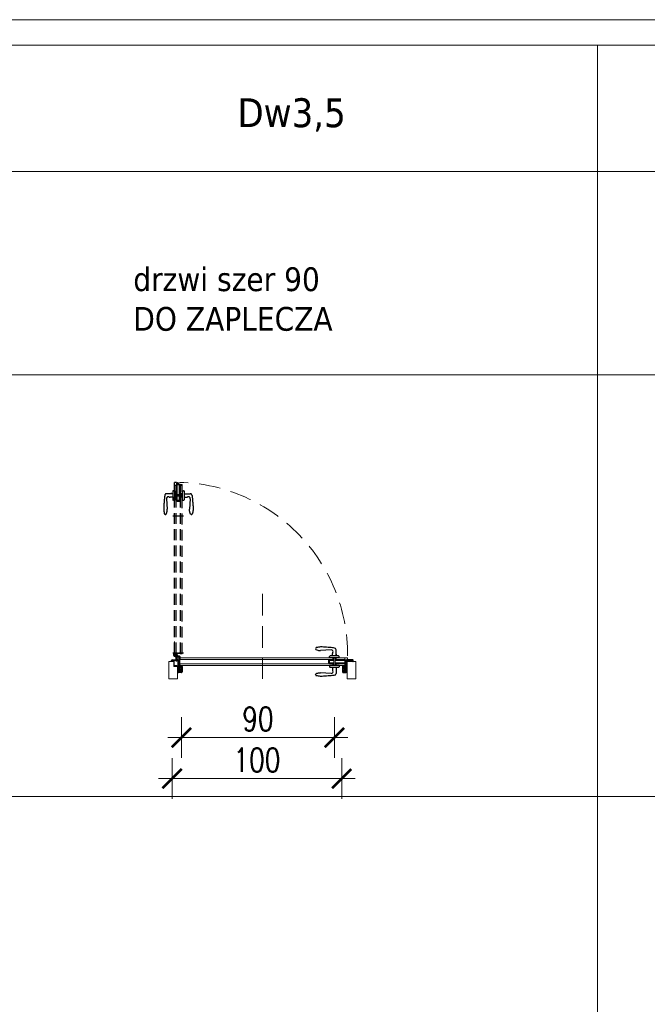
# Model space of a CAD drawing. Header units: millimetres. Extents: x 23192 to 149900, y -396339 to -79279.
# Tile 63 of 136: x 70802 to 71171, y -210739 to -210159. Entities that reach past the tile are written whole.
import ezdxf

# ---------------------------------------------------------------- set-up
doc = ezdxf.new("R2010")
doc.units = ezdxf.units.MM
for name, pattern in [('CENTER', [0.6, 0.375, -0.075, 0.075, -0.075]), ('DASHED', [19.05, 12.7, -6.35]), ('HIDDENX2', [19.05, 12.7, -6.35])]:
    doc.linetypes.add(name, pattern=pattern)
doc.layers.get('0').update_dxf_attribs({"lineweight": 0})
for name, color, linetype, lineweight in [('! Ślusarka opisy', 2, 'Continuous', 15), ('0_LEGENDA', 7, 'Continuous', 13), ('Drzwi - hatch', 8, 'Continuous', 5), ('Drzwi KRAWĘDZIE', 7, 'Continuous', 20)]:
    doc.layers.add(name, color=color, linetype=linetype, lineweight=lineweight)
for name, color, linetype in [('!! ASSA ABLOY', 2, 'Continuous'), ('A_drzwi', 3, 'Continuous'), ('Drzwi - klamki', 150, 'Continuous'), ('Drzwi PRZER-DUŻA', 240, 'DASHED'), ('GRUBA', 4, 'Continuous'), ('GRUBA-2', 210, 'Continuous'), ('zawias', 7, 'Continuous')]:
    doc.layers.add(name, color=color, linetype=linetype)
doc.styles.add('ARIAL', font='tahoma.ttf')
doc.styles.add('SIMPLEX', font='simplex.shx', dxfattribs={"width": 0.77})
doc.dimstyles.new('OL PB 200', dxfattribs={"dimscale": 4, "dimtxt": 3.5, "dimasz": 0.2, "dimexe": 10, "dimexo": 10, "dimgap": 1, "dimtad": 1, "dimdec": 1, "dimrnd": 0.5, "dimzin": 9, "dimdsep": 46, "dimtxsty": 'SIMPLEX', "dimblk": 'thick_MSz', "dimcen": 0.1, "dimdle": 8, "dimse1": 1, "dimse2": 1, "dimclrd": 256, "dimclre": 256, "dimclrt": 3, "dimadec": 1, "dimazin": 2, "dimtfac": 1, "dimtdec": 1, "dimtix": 1, "dimtofl": 0, "dimtmove": 2, "dimatfit": 3, "dimldrblk": 'thick_MSz', "dimfxl": 10, "dimfxlon": 1, "dimtolj": 1, "dimlwd": -1, "dimlwe": -1, "dimarcsym": 0})

# ---------------------------------------------------------------- blocks, each defined once
blk = doc.blocks.new('Dw18')
at = {"layer": 'Drzwi - hatch'}
h = blk.add_hatch(dxfattribs=at)
h.set_pattern_fill('AR-CONC', color=256, scale=0.003, angle=180)
h.set_pattern_definition([(230, (12478.00603, 7127.26127), (-0.546554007, 0.047817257), [0.05715, -0.62865]), (175, (12478.00603, 7127.26127), (0.10573026, -0.57317054), [0.04572, -0.50292175]), (280.451445, (12477.9605, 7127.26525), (-0.44082374, -0.525353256), [0.04857003, -0.53427073]), (226.1842, (12478.006, 7127.1089), (-0.81323712, 0.12612698), [0.085725, -0.942975]), (276.635558, (12477.9383, 7127.1194), (-0.7122124, -0.74227837), [0.07285507, -0.80140682]), (171.18415, (12478.006, 7127.1089), (-0.7122124, -0.74227837), [0.0685799, -0.7543792]), (201, (12477.92983, 7127.14697), (-0.454843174, 0.306795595), [0.05715, -0.62865]), (146, (12477.92983, 7127.14697), (-0.185406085, -0.5525639), [0.04572, -0.50292]), (251.451445, (12477.89193, 7127.17254), (-0.64024926, -0.24576831), [0.04857003, -0.53426981]), (217.5, (12478.00603, 7127.26127), (-0.00926581, -0.253665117), [0, -0.496824, 0, -0.51054, 0, -0.504825]), (187.5, (12478.00603, 7127.26127), (-0.200458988, -0.300541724), [0, -0.291084, 0, -0.485394, 0, -0.192405]), (147.5, (12478.17596, 7127.26127), (-0.406771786, 0.017186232), [0, -0.1905, 0, -0.59436, 0, -0.78867]), (137.5, (12478.25216, 7127.26127), (-0.444387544, -0.076279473), [0, -0.24765, 0, -0.394716, 0, -0.56007])])
h.paths.add_polyline_path([(11935.4, 3708.39), (11935.9, 3708.39), (11935.9, 3708.95), (11936.08, 3708.95), (11936.08, 3708.39, 0.414214), (11936.24, 3708.23), (11937.81, 3708.23, 0.414214), (11937.97, 3708.39), (11937.97, 3711.58, 1), (11937.78, 3711.58), (11937.78, 3710.91, -0.414214), (11937.44, 3710.57), (11936.26, 3710.57, -0.414214), (11935.92, 3710.91), (11935.92, 3711.77), (11935.12, 3711.77), (11935.12, 3711.97), (11933.52, 3711.97), (11933.52, 3715.27), (11932.24, 3715.27, 0.414214), (11932.08, 3715.11), (11932.08, 3714.55), (11933.4, 3714.55), (11933.4, 3711.55), (11935.4, 3711.55)])
h = blk.add_hatch(dxfattribs=at)
h.set_pattern_fill('AR-CONC', color=256, scale=0.003, angle=180)
h.set_pattern_definition([(230, (12264.63307, 7185.49248), (-0.546554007, 0.047817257), [0.05715, -0.62865]), (175, (12264.63307, 7185.4925), (0.10573026, -0.57317054), [0.04572, -0.50292175]), (280.451445, (12264.5875, 7185.49646), (-0.44082374, -0.525353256), [0.04857003, -0.53427073]), (226.1842, (12264.6331, 7185.3401), (-0.81323712, 0.12612698), [0.085725, -0.942975]), (276.635558, (12264.5653, 7185.3506), (-0.7122124, -0.74227837), [0.07285507, -0.80140682]), (171.18415, (12264.6331, 7185.3401), (-0.7122124, -0.74227837), [0.0685799, -0.7543792]), (201, (12264.55687, 7185.37818), (-0.454843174, 0.306795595), [0.05715, -0.62865]), (146, (12264.55687, 7185.3782), (-0.185406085, -0.5525639), [0.04572, -0.50292]), (251.451445, (12264.51897, 7185.40374), (-0.64024926, -0.24576831), [0.04857003, -0.53426981]), (217.5, (12264.63307, 7185.49248), (-0.00926581, -0.253665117), [0, -0.496824, 0, -0.51054, 0, -0.504825]), (187.5, (12264.63307, 7185.49248), (-0.200458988, -0.300541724), [0, -0.291084, 0, -0.485394, 0, -0.192405]), (147.5, (12264.803, 7185.49248), (-0.406771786, 0.017186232), [0, -0.1905, 0, -0.59436, 0, -0.78867]), (137.5, (12264.8792, 7185.49248), (-0.444387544, -0.076279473), [0, -0.24765, 0, -0.394716, 0, -0.56007])])
h.paths.add_polyline_path([(12032.83, 3708.39, 0.414214), (12032.99, 3708.23), (12034.56, 3708.23, 0.414214), (12034.72, 3708.39), (12034.72, 3708.95), (12034.9, 3708.95), (12034.9, 3708.39), (12035.4, 3708.39), (12035.4, 3714.55), (12035.4, 3715.27), (12035.04, 3715.27, 0.414214), (12034.88, 3715.11), (12034.88, 3710.91, -0.414214), (12034.54, 3710.57), (12033.36, 3710.57, -0.414214), (12033.02, 3710.91), (12033.02, 3711.58, 1), (12032.83, 3711.58)])
h.paths.add_polyline_path([(12035.4, 3714.55), (12038.72, 3714.55), (12038.72, 3715.11, 0.414214), (12038.56, 3715.27), (12036.1, 3715.27), (12035.4, 3715.27)])
at = {"layer": '! Ślusarka opisy', "linetype": 'HIDDENX2'}
blk.add_lwpolyline([(11985.4, 3754.35), (11985.4, 3704.35)], dxfattribs=at)
at = {"layer": '! Ślusarka opisy', "color": 8, "linetype": 'HIDDENX2'}
blk.add_arc((11934.05, 3718.56), 101.49, 359.56755, 88.55343, dxfattribs=at)
at = {"linetype": 'CENTER', "ltscale": 0.5}
blk.add_line((11939.03, 3719.4), (11932.67, 3719.4), dxfattribs=at)
at = {"linetype": 'CENTER', "ltscale": 0.2}
for p, q in [((11935.25, 3718.56), (11932.85, 3718.56)), ((11934.05, 3717.36), (11934.05, 3719.76))]:
    blk.add_line(p, q, dxfattribs=at)
for p, q in [((11934.03, 3718.59), (11933.8, 3718.59)), ((11933.8, 3718.59), (11933.8, 3718.54)), ((11933.8, 3718.54), (11934.03, 3718.54)), ((11934.08, 3718.84), (11934.03, 3718.84)), ((11934.03, 3718.84), (11934.03, 3718.59)), ((11934.03, 3718.54), (11934.03, 3718.31)), ((11934.03, 3718.31), (11934.08, 3718.31)), ((11934.08, 3718.59), (11934.08, 3718.84)), ((11934.33, 3718.59), (11934.08, 3718.59)), ((11934.08, 3718.31), (11934.08, 3718.54)), ((11934.08, 3718.54), (11934.33, 3718.54)), ((11934.33, 3718.54), (11934.33, 3718.59))]:
    blk.add_line(p, q)
at = {"ltscale": 0.2}
for p, q in [((11934.05, 3717.91), (11936.4, 3717.91)), ((11936.4, 3717.56), (11934.05, 3717.56)), ((11934.81, 3717.91), (11934.55, 3718.14)), ((11934.7, 3714.66), (11934.7, 3717.56)), ((11935.05, 3717.36), (11934.7, 3717.36)), ((11935.05, 3718.56), (11935.05, 3717.91)), ((11935.05, 3717.56), (11935.05, 3714.66)), ((11935.3, 3718.66), (11935.3, 3717.91)), ((11936.5, 3715.46), (11936.5, 3717.46)), ((11936.85, 3717.46), (11936.85, 3715.46)), ((11935.05, 3714.66), (11934.7, 3714.66)), ((11936.85, 3715.46), (11936.5, 3715.46))]:
    blk.add_line(p, q, dxfattribs=at)
blk.add_circle((11934.05, 3718.56), 0.65, dxfattribs=at)
for centre, radius, start, end in [((11934.05, 3718.56), 1, 319.4584, 270), ((11936.4, 3717.46), 0.45, 0, 90), ((11936.4, 3717.46), 0.1, 0, 90)]:
    blk.add_arc(centre, radius, start, end, dxfattribs=at)
at = {"layer": 'A_drzwi', "linetype": 'ByBlock'}
blk.add_arc((11931.93, 3705.44), 95.53, 89.4002, 89.40516, dxfattribs=at)
at = {"layer": 'Drzwi - klamki', "ltscale": 0.2}
for p, q in [((12025.9, 3721.41), (12019.65, 3721.01)), ((12025, 3716.75), (12025, 3717.51)), ((12030.6, 3716.75), (12025, 3716.75)), ((12030.6, 3716.75), (12025, 3716.75)), ((12030.3, 3717.81), (12025.3, 3717.81)), ((12026.75, 3717.81), (12026.75, 3719.3)), ((12028.85, 3717.81), (12028.85, 3721.41)), ((12029.05, 3718.81), (12028.85, 3718.81)), ((12029.05, 3718.31), (12028.85, 3718.31)), ((12029.05, 3718.31), (12029.05, 3718.81)), ((12030.6, 3716.75), (12030.6, 3717.51)), ((12030.6, 3712.15), (12025, 3712.15)), ((12025, 3712.15), (12025, 3711.39)), ((12030.3, 3711.09), (12025.3, 3711.09)), ((12026.75, 3711.09), (12026.75, 3709.61)), ((12028.85, 3711.09), (12028.85, 3707.49)), ((12030.6, 3712.15), (12030.6, 3711.39)), ((12025.9, 3707.5), (12019.65, 3707.89))]:
    blk.add_line(p, q, dxfattribs=at)
at = {"layer": 'Drzwi - klamki'}
for p, q in [((11936.1, 3713.25), (11936.3, 3713.25)), ((11936.1, 3712.25), (11936.1, 3713.25)), ((11936.1, 3713.25), (11936.3, 3713.05)), ((11936.2, 3713.25), (11936.1, 3713.16)), ((11936.3, 3713.25), (11936.1, 3713.06)), ((11936.1, 3713.16), (11936.3, 3712.96)), ((11936.3, 3713.16), (11936.1, 3712.96)), ((11936.1, 3713.06), (11936.3, 3712.86)), ((11936.3, 3713.06), (11936.1, 3712.86)), ((11936.1, 3712.96), (11936.3, 3712.76)), ((11936.3, 3712.96), (11936.1, 3712.76)), ((11936.1, 3712.86), (11936.3, 3712.66)), ((11936.3, 3712.86), (11936.1, 3712.66)), ((11936.1, 3712.76), (11936.3, 3712.56)), ((11936.3, 3712.76), (11936.1, 3712.56)), ((11936.1, 3712.66), (11936.3, 3712.46)), ((11936.3, 3712.66), (11936.1, 3712.46)), ((11936.3, 3712.57), (11936.1, 3712.37)), ((11936.1, 3712.56), (11936.3, 3712.36)), ((11936.3, 3712.47), (11936.1, 3712.27)), ((11936.1, 3712.46), (11936.3, 3712.26)), ((11936.1, 3712.37), (11936.21, 3712.25)), ((11936.1, 3712.27), (11936.12, 3712.25)), ((11936.3, 3712.25), (11936.1, 3712.25)), ((11936.3, 3711.35), (11936.12, 3711.54)), ((11936.3, 3711.05), (11936.12, 3711.24)), ((11936.29, 3710.77), (11936.12, 3710.94)), ((11936.3, 3712.37), (11936.19, 3712.25)), ((11936.3, 3711.5), (11936.19, 3711.61)), ((11936.3, 3711.2), (11936.19, 3711.31)), ((11936.3, 3710.9), (11936.19, 3711.01)), ((11936.2, 3713.25), (11936.3, 3713.15)), ((11936.3, 3712.27), (11936.29, 3712.25)), ((11936.3, 3713.25), (11936.3, 3712.25)), ((11936.3, 3713.25), (11936.3, 3713.25)), ((11936.3, 3711.5), (11936.32, 3711.55)), ((11936.3, 3711.35), (11936.3, 3711.2)), ((11936.3, 3711.05), (11936.3, 3710.9)), ((11936.32, 3711.55), (11936.73, 3711.55)), ((11936.32, 3710.75), (11937.45, 3710.75)), ((11936.4, 3711.45), (11936.4, 3711.25)), ((11936.4, 3711.45), (11936.73, 3711.45)), ((11936.4, 3711.25), (11936.87, 3711.14)), ((11936.4, 3711.15), (11936.89, 3711.03)), ((11936.4, 3711.15), (11936.4, 3710.85)), ((11936.4, 3710.85), (11937.35, 3710.85)), ((11936.78, 3711.61), (11936.74, 3711.99)), ((11937.17, 3712.1), (11936.84, 3712.1)), ((11936.88, 3711.62), (11936.85, 3711.96)), ((11936.87, 3711.14), (11937.37, 3711.5)), ((11937.15, 3712), (11936.89, 3712)), ((11936.89, 3711.03), (11937.35, 3711.36)), ((11937.35, 3711.36), (11937.35, 3710.85)), ((11937.45, 3711.35), (11937.45, 3711.22)), ((11937.45, 3711.22), (11937.52, 3711.28)), ((11937.45, 3711.07), (11937.59, 3711.21)), ((11937.45, 3711.07), (11937.45, 3710.9)), ((11937.45, 3710.9), (11937.52, 3710.96)), ((11937.45, 3710.75), (11937.59, 3710.89)), ((11937.53, 3711.4), (11937.6, 3711.36)), ((11937.6, 3711.55), (11937.62, 3711.7)), ((12033.2, 3711.55), (12033.19, 3711.7)), ((12033.28, 3711.4), (12033.2, 3711.36)), ((12033.35, 3711.07), (12033.22, 3711.21)), ((12033.35, 3710.75), (12033.22, 3710.89)), ((12033.35, 3711.22), (12033.29, 3711.28)), ((12033.35, 3710.9), (12033.29, 3710.96)), ((12033.35, 3711.35), (12033.35, 3711.22)), ((12033.35, 3711.07), (12033.35, 3710.9)), ((12034.48, 3710.75), (12033.35, 3710.75)), ((12033.94, 3711.14), (12033.43, 3711.5)), ((12033.92, 3711.03), (12033.45, 3711.36)), ((12033.45, 3711.36), (12033.45, 3710.85)), ((12034.4, 3710.85), (12033.45, 3710.85)), ((12033.64, 3712.1), (12033.96, 3712.1)), ((12033.66, 3712), (12033.92, 3712)), ((12034.4, 3711.15), (12033.92, 3711.03)), ((12033.93, 3711.62), (12033.96, 3711.96)), ((12034.4, 3711.25), (12033.94, 3711.14)), ((12034.03, 3711.61), (12034.06, 3711.99)), ((12034.48, 3711.55), (12034.08, 3711.55)), ((12034.4, 3711.45), (12034.08, 3711.45)), ((12034.4, 3711.45), (12034.4, 3711.25)), ((12034.4, 3711.15), (12034.4, 3710.85)), ((12034.5, 3711.5), (12034.48, 3711.55)), ((12034.7, 3713.25), (12034.5, 3713.25)), ((12034.5, 3713.25), (12034.5, 3712.25)), ((12034.7, 3713.25), (12034.5, 3713.05)), ((12034.61, 3713.25), (12034.5, 3713.15)), ((12034.51, 3713.25), (12034.5, 3713.25)), ((12034.7, 3713.16), (12034.5, 3712.96)), ((12034.5, 3713.16), (12034.7, 3712.96)), ((12034.7, 3713.06), (12034.5, 3712.86)), ((12034.5, 3713.06), (12034.7, 3712.86)), ((12034.7, 3712.96), (12034.5, 3712.76)), ((12034.5, 3712.96), (12034.7, 3712.76)), ((12034.7, 3712.86), (12034.5, 3712.66)), ((12034.5, 3712.86), (12034.7, 3712.66)), ((12034.7, 3712.76), (12034.5, 3712.56)), ((12034.5, 3712.76), (12034.7, 3712.56)), ((12034.7, 3712.66), (12034.5, 3712.46)), ((12034.5, 3712.66), (12034.7, 3712.46)), ((12034.5, 3712.57), (12034.7, 3712.37)), ((12034.7, 3712.56), (12034.5, 3712.36)), ((12034.5, 3712.47), (12034.7, 3712.27)), ((12034.7, 3712.46), (12034.5, 3712.26)), ((12034.5, 3712.37), (12034.62, 3712.25)), ((12034.5, 3712.27), (12034.52, 3712.25)), ((12034.5, 3712.25), (12034.7, 3712.25)), ((12034.5, 3711.5), (12034.62, 3711.61)), ((12034.5, 3711.35), (12034.69, 3711.54)), ((12034.5, 3711.35), (12034.5, 3711.2)), ((12034.5, 3711.2), (12034.62, 3711.31)), ((12034.5, 3711.05), (12034.69, 3711.24)), ((12034.5, 3711.05), (12034.5, 3710.9)), ((12034.5, 3710.9), (12034.62, 3711.01)), ((12034.51, 3713.25), (12034.7, 3713.06)), ((12034.52, 3710.77), (12034.69, 3710.94)), ((12034.7, 3712.37), (12034.59, 3712.25)), ((12034.61, 3713.25), (12034.7, 3713.16)), ((12034.7, 3712.27), (12034.69, 3712.25)), ((12034.7, 3712.25), (12034.7, 3713.25))]:
    blk.add_line(p, q, dxfattribs=at)
at = {"layer": 'Drzwi - klamki', "ltscale": 0.2}
for centre, radius, start, end in [((12017.39, 3722.06), 0.74, 108.92464, 180), ((12027.8, 3721.41), 1.05, 0, 90), ((12025.3, 3717.51), 0.3, 90, 180), ((12026, 3720.36), 1.05, 328.61185, 95.46502), ((12027.75, 3719.3), 1, 148.61185, 180), ((12030.3, 3717.51), 0.3, 0, 90), ((12025.3, 3711.39), 0.3, 180, 270), ((12030.3, 3711.39), 0.3, 270, 0), ((12017.39, 3706.84), 0.74, 180, 251.07536), ((12026, 3708.54), 1.05, 264.53498, 31.38815), ((12027.75, 3709.61), 1, 180, 211.38815), ((12027.8, 3707.49), 1.05, 270, 0)]:
    blk.add_arc(centre, radius, start, end, dxfattribs=at)
at = {"layer": 'Drzwi - klamki'}
for centre, radius, start, end in [((11936.15, 3711.58), 0.05, 45, 180), ((11936.15, 3711.58), 0.05, 180, 225), ((11936.15, 3711.28), 0.05, 45, 180), ((11936.15, 3711.28), 0.05, 180, 225), ((11936.15, 3710.98), 0.05, 45, 180), ((11936.15, 3710.98), 0.05, 180, 225), ((11936.32, 3710.8), 0.05, 225, 270), ((11936.73, 3711.6), 0.15, 270, 5.56341), ((11936.73, 3711.6), 0.05, 270, 5.56341), ((11936.84, 3712), 0.1, 90, 179.58751), ((11936.89, 3712), 0.15, 179.58751, 185.56341), ((11936.89, 3711.96), 0.04, 90, 185.56341), ((11937.15, 3711.9), 0.1, 69.87884, 90), ((11937.17, 3712), 0.1, 71.01553, 90), ((11936.87, 3711.14), 0.919, 57.55941, 69.87884), ((11936.87, 3711.14), 1.02, 49.45857, 71.01553), ((11937.23, 3711.7), 0.25, 305.62394, 57.55941), ((11937.5, 3711.35), 0.05, 63.42534, 180), ((11937.55, 3711.24), 0.05, 0, 135), ((11937.55, 3710.93), 0.05, 0, 135), ((11937.37, 3711.72), 0.25, 354.4299, 49.45857), ((11937.55, 3711.24), 0.05, 315, 0), ((11937.55, 3710.93), 0.05, 315, 0), ((12033.44, 3711.72), 0.25, 130.54143, 185.5701), ((12033.25, 3711.24), 0.05, 45, 180), ((12033.25, 3711.24), 0.05, 180, 225), ((12033.25, 3710.93), 0.05, 45, 180), ((12033.25, 3710.93), 0.05, 180, 225), ((12033.94, 3711.14), 1.02, 108.98447, 130.54143), ((12033.3, 3711.35), 0.05, 0, 116.57466), ((12033.58, 3711.7), 0.25, 122.44059, 234.37606), ((12033.94, 3711.14), 0.919, 110.12116, 122.44059), ((12033.64, 3712), 0.1, 90, 108.98447), ((12033.66, 3711.9), 0.1, 90, 110.12116), ((12033.92, 3711.96), 0.04, 354.43659, 90), ((12034.08, 3711.6), 0.15, 174.43659, 270), ((12033.96, 3712), 0.1, 0.41249, 90), ((12034.08, 3711.6), 0.05, 174.43659, 270), ((12033.91, 3712), 0.15, 354.43659, 0.41249), ((12034.48, 3710.8), 0.05, 270, 315), ((12034.65, 3711.58), 0.05, 0, 135), ((12034.65, 3711.28), 0.05, 0, 135), ((12034.65, 3710.98), 0.05, 0, 135), ((12034.65, 3711.58), 0.05, 315, 0), ((12034.65, 3711.28), 0.05, 315, 0), ((12034.65, 3710.98), 0.05, 315, 0)]:
    blk.add_arc(centre, radius, start, end, dxfattribs=at)
at = {"layer": 'Drzwi - klamki', "ltscale": 0.2}
blk.add_ellipse((12019.65, 3722.06), major_axis=(3, 0), ratio=0.347016, start_param=3.132997, end_param=4.712389, dxfattribs=at)
at = {"layer": 'Drzwi - klamki', "ltscale": 0.2, "extrusion": (0, 0, -1)}
blk.add_ellipse((12019.65, 3706.85), major_axis=(3, 0), ratio=0.347016, start_param=3.132997, end_param=4.712389, dxfattribs=at)
at = {"layer": 'Drzwi - klamki', "ltscale": 0.2}
for points in [[(12027.8, 3722.46), (12026.75, 3722.61), (12023.2, 3722.91), (12019.65, 3723.1), (12017.15, 3722.76)], [(12027.8, 3706.44), (12026.75, 3706.29), (12023.2, 3705.99), (12019.65, 3705.81), (12017.15, 3706.14)]]:
    blk.add_spline(points, degree=3, dxfattribs=at)
at = {"layer": 'Drzwi KRAWĘDZIE'}
for p, q in [((11933.7, 3717.9), (11933.7, 3726.36)), ((11933.7, 3719.4), (11938.2, 3719.4)), ((11933.8, 3717.8), (11934.7, 3717.8)), ((11934.7, 3719.3), (11937, 3719.3)), ((11934.7, 3717.8), (11934.7, 3719)), ((11935.4, 3716.75), (12035.4, 3716.75)), ((11936.9, 3716.75), (11936.9, 3712.15)), ((11937, 3719), (11937, 3719.3)), ((11937, 3719), (11938.2, 3719)), ((12026.8, 3715.28), (12026.8, 3716.75)), ((12027.4, 3712.16), (12027.4, 3716.75)), ((12028.2, 3712.16), (12028.2, 3716.75)), ((12028.8, 3715.28), (12028.8, 3716.75)), ((12033.9, 3716.75), (12033.9, 3715.28)), ((12035.5, 3715.55), (12035.5, 3716.65)), ((11933.4, 3711.55), (11933.4, 3714.55)), ((11935.4, 3711.55), (11933.4, 3711.55)), ((11936.8, 3713.45), (11936.5, 3713.45)), ((11936.5, 3712.25), (11936.5, 3713.45)), ((11936.6, 3712.15), (12034.2, 3712.15)), ((11936.9, 3715.75), (12026.8, 3715.75)), ((11936.9, 3713.15), (12026.8, 3713.15)), ((12024.3, 3713.68), (12024.3, 3715.28)), ((12024.3, 3715.28), (12027.4, 3715.28)), ((12024.3, 3713.68), (12027.4, 3713.68)), ((12024.89, 3713.78), (12024.89, 3715.18)), ((12024.89, 3715.18), (12024.89, 3713.78)), ((12024.89, 3715.18), (12027.4, 3715.18)), ((12024.89, 3713.78), (12027.4, 3713.78)), ((12026.8, 3712.16), (12026.8, 3713.67)), ((12028.2, 3715.28), (12034.01, 3715.28)), ((12028.2, 3715.18), (12034.01, 3715.18)), ((12028.2, 3713.78), (12034.01, 3713.78)), ((12028.2, 3713.68), (12034.01, 3713.68)), ((12028.8, 3715.75), (12033.9, 3715.75)), ((12028.8, 3712.16), (12028.8, 3713.67)), ((12028.8, 3713.15), (12033.9, 3713.15)), ((12033.9, 3713.68), (12033.9, 3712.15)), ((12034.01, 3713.5), (12034.01, 3715.45)), ((12034.01, 3715.45), (12034.3, 3715.45)), ((12034.3, 3715.45), (12034.01, 3715.45)), ((12034.3, 3713.5), (12034.01, 3713.5)), ((12035.5, 3715.55), (12034.3, 3715.55)), ((12034.3, 3715.55), (12034.3, 3712.47)), ((12034.3, 3715.55), (12034.3, 3712.25)), ((12034.3, 3713.5), (12034.3, 3715.45)), ((12034.3, 3713.5), (12034.3, 3715.45)), ((12034.31, 3715.06), (12035.31, 3715.06)), ((12034.31, 3715.06), (12035.5, 3715.06)), ((12034.31, 3713.91), (12035.5, 3714.76)), ((12034.31, 3714.76), (12035.5, 3714.76)), ((12034.7, 3715.06), (12034.9, 3715.06)), ((12035.5, 3715.06), (12035.5, 3714.76)), ((11935.9, 3708.39), (11935.4, 3708.39)), ((12034.9, 3708.39), (12035.4, 3708.39))]:
    blk.add_line(p, q, dxfattribs=at)
blk.add_lwpolyline([(11935.4, 3711.55), (11935.4, 3704.35), (11930.4, 3704.35), (11930.4, 3714.55), (11933.4, 3714.55)], dxfattribs=at)
blk.add_lwpolyline([(12040.4, 3714.55), (12035.4, 3714.55), (12035.4, 3704.35), (12040.4, 3704.35)], close=True, dxfattribs=at)
for centre, start, end in [((11933.8, 3717.9), 180, 270), ((11938.2, 3719.1), 270, 0), ((12035.4, 3716.65), 0, 90), ((11936.6, 3712.25), 180, 270), ((12034.2, 3712.25), 270, 0)]:
    blk.add_arc(centre, 0.1, start, end, dxfattribs=at)
at = {"layer": 'Drzwi KRAWĘDZIE', "ltscale": 0.2}
blk.add_arc((11935.4, 3716.65), 0.1, 90, 180, dxfattribs=at)
at = {"layer": 'Drzwi PRZER-DUŻA'}
for p, q in [((11932.64, 3814.8), (11932.64, 3809.8)), ((11933.7, 3815.1), (11932.94, 3815.1)), ((11933.7, 3818.4), (11935.18, 3818.4)), ((11933.7, 3815.1), (11933.7, 3809.5)), ((11933.7, 3815.1), (11933.7, 3809.5)), ((11934.9, 3820), (11933.8, 3820)), ((11934.7, 3813.31), (11934.7, 3818.4)), ((11934.9, 3820), (11934.9, 3818.8)), ((11934.9, 3818.8), (11937.99, 3818.8)), ((11934.9, 3818.8), (11938.2, 3818.8)), ((11935, 3818.8), (11935, 3818.51)), ((11935, 3818.51), (11935, 3818.8)), ((11936.95, 3818.8), (11935, 3818.8)), ((11936.95, 3818.8), (11935, 3818.8)), ((11936.95, 3818.51), (11935, 3818.51)), ((11935.18, 3812.71), (11935.18, 3818.51)), ((11935.28, 3812.71), (11935.28, 3818.51)), ((11935.4, 3818.81), (11935.4, 3820)), ((11935.4, 3820), (11935.7, 3820)), ((11935.4, 3818.81), (11935.4, 3819.81)), ((11935.7, 3818.81), (11935.7, 3820)), ((11936.55, 3818.81), (11935.7, 3820)), ((11936.68, 3812.71), (11936.68, 3818.51)), ((11936.78, 3812.71), (11936.78, 3818.51)), ((11936.78, 3818.4), (11938.3, 3818.4)), ((11936.95, 3818.8), (11936.95, 3818.51)), ((11937.3, 3813.31), (11937.3, 3818.4)), ((11938.3, 3815.1), (11939.06, 3815.1)), ((11938.3, 3815.1), (11938.3, 3809.5)), ((11939.36, 3814.8), (11939.36, 3809.8)), ((11932.64, 3813.35), (11929.04, 3813.35)), ((11929.05, 3810.4), (11929.44, 3804.15)), ((11932.64, 3811.25), (11931.16, 3811.25)), ((11931.64, 3813.55), (11931.64, 3813.35)), ((11932.14, 3813.55), (11931.64, 3813.55)), ((11932.14, 3813.55), (11932.14, 3813.35)), ((11933.7, 3809.5), (11932.94, 3809.5)), ((11935.18, 3813.31), (11933.7, 3813.31)), ((11938.3, 3812.71), (11933.7, 3812.71)), ((11938.3, 3811.91), (11933.7, 3811.91)), ((11935.18, 3811.31), (11933.7, 3811.31)), ((11935.18, 3808.8), (11935.18, 3811.91)), ((11936.78, 3808.8), (11935.18, 3808.8)), ((11935.28, 3809.39), (11935.28, 3811.91)), ((11935.28, 3809.39), (11936.68, 3809.39)), ((11936.68, 3809.39), (11935.28, 3809.39)), ((11936.68, 3809.39), (11936.68, 3811.91)), ((11936.78, 3808.8), (11936.78, 3811.91)), ((11938.3, 3813.31), (11936.79, 3813.31)), ((11938.3, 3811.31), (11936.79, 3811.31)), ((11938.3, 3809.5), (11939.06, 3809.5)), ((11939.36, 3813.35), (11942.96, 3813.35)), ((11939.36, 3811.25), (11940.85, 3811.25)), ((11942.96, 3810.4), (11942.56, 3804.15)), ((11939.03, 3800.11), (11932.67, 3800.11))]:
    blk.add_line(p, q, dxfattribs=at)
at = {"layer": 'Drzwi PRZER-DUŻA', "ltscale": 0.5}
for p, q in [((11933.7, 3719.4), (11933.7, 3819.9)), ((11938.3, 3719.1), (11938.3, 3818.7)), ((11934.7, 3719.4), (11934.7, 3811.31)), ((11937.2, 3719.4), (11937.2, 3811.31))]:
    blk.add_line(p, q, dxfattribs=at)
at = {"layer": 'Drzwi PRZER-DUŻA'}
for centre, radius, start, end in [((11932.94, 3814.8), 0.3, 90, 180), ((11933.8, 3819.9), 0.1, 90, 180), ((11938.2, 3818.7), 0.1, 0, 90), ((11939.06, 3814.8), 0.3, 0, 90), ((11929.04, 3812.3), 1.05, 90, 180), ((11930.09, 3810.5), 1.05, 58.61185, 185.46502), ((11931.16, 3812.25), 1, 238.61185, 270), ((11932.94, 3809.8), 0.3, 180, 270), ((11939.06, 3809.8), 0.3, 270, 0), ((11940.85, 3812.25), 1, 270, 301.38815), ((11941.91, 3810.5), 1.05, 354.53498, 121.38815), ((11942.96, 3812.3), 1.05, 0, 90), ((11928.39, 3801.89), 0.74, 198.92464, 270), ((11943.61, 3801.89), 0.74, 270, 341.07536)]:
    blk.add_arc(centre, radius, start, end, dxfattribs=at)
blk.add_ellipse((11928.4, 3804.15), major_axis=(0, -3), ratio=0.347016, start_param=-0.008595, end_param=1.570796, dxfattribs=at)
at = {"layer": 'Drzwi PRZER-DUŻA', "extrusion": (0, 0, -1)}
blk.add_ellipse((11943.6, 3804.15), major_axis=(0, -3), ratio=0.347016, start_param=-0.008595, end_param=1.570796, dxfattribs=at)
at = {"layer": 'Drzwi PRZER-DUŻA'}
for points in [[(11927.99, 3812.3), (11927.84, 3811.25), (11927.54, 3807.7), (11927.36, 3804.15), (11927.69, 3801.65)], [(11944.01, 3812.3), (11944.16, 3811.25), (11944.46, 3807.7), (11944.65, 3804.15), (11944.31, 3801.65)]]:
    blk.add_spline(points, degree=3, dxfattribs=at)
at = {"layer": 'GRUBA', "ltscale": 0.2}
for p, q in [((11931.9, 3714.55), (11931.9, 3715.11)), ((11932.08, 3714.55), (11931.9, 3714.55)), ((11932.08, 3715.11), (11932.08, 3714.55)), ((11932.24, 3715.45), (11935.76, 3715.45)), ((11934.7, 3715.27), (11932.24, 3715.27)), ((11935.76, 3715.27), (11934.7, 3715.27)), ((11935.92, 3710.91), (11935.92, 3715.11)), ((11936.1, 3715.11), (11936.1, 3714.65)), ((11936.1, 3714.65), (11936.1, 3710.91)), ((11936.26, 3710.75), (11937.44, 3710.75)), ((11937.44, 3710.57), (11936.26, 3710.57)), ((11937.6, 3710.91), (11937.6, 3711.58)), ((11937.78, 3711.58), (11937.78, 3710.91)), ((11937.97, 3708.39), (11937.97, 3711.58)), ((11938.15, 3711.58), (11938.15, 3708.39)), ((12032.65, 3711.58), (12032.65, 3708.39)), ((12032.83, 3708.39), (12032.83, 3711.58)), ((12033.02, 3711.58), (12033.02, 3710.91)), ((12033.2, 3710.91), (12033.2, 3711.58)), ((12034.54, 3710.75), (12033.36, 3710.75)), ((12033.36, 3710.57), (12034.54, 3710.57)), ((12034.7, 3715.11), (12034.7, 3714.65)), ((12034.7, 3714.65), (12034.7, 3710.91)), ((12034.88, 3710.91), (12034.88, 3715.11)), ((12038.56, 3715.45), (12035.04, 3715.45)), ((12035.04, 3715.27), (12036.1, 3715.27)), ((12036.1, 3715.27), (12038.56, 3715.27)), ((12038.72, 3715.11), (12038.72, 3714.55)), ((12038.72, 3714.55), (12038.9, 3714.55)), ((12038.9, 3714.55), (12038.9, 3715.11)), ((11935.9, 3708.39), (11935.9, 3708.95)), ((11935.9, 3708.95), (11936.08, 3708.95)), ((11936.08, 3708.95), (11936.08, 3708.39)), ((11936.24, 3708.23), (11937.81, 3708.23)), ((11937.81, 3708.05), (11936.24, 3708.05)), ((12034.56, 3708.23), (12032.99, 3708.23)), ((12032.99, 3708.05), (12034.56, 3708.05)), ((12034.9, 3708.95), (12034.72, 3708.95)), ((12034.72, 3708.95), (12034.72, 3708.39)), ((12034.9, 3708.39), (12034.9, 3708.95))]:
    blk.add_line(p, q, dxfattribs=at)
at = {"layer": 'GRUBA'}
for p, q in [((11934.45, 3715.27), (11934.45, 3715.45)), ((11934.45, 3715.45), (11935.45, 3715.45)), ((11934.7, 3715.27), (11934.45, 3715.27)), ((11935.45, 3715.27), (11935.05, 3715.27)), ((11935.45, 3715.45), (11935.45, 3715.27)), ((11935.92, 3714.45), (11936.1, 3714.45)), ((11935.92, 3713.05), (11935.92, 3714.45)), ((11936.1, 3713.05), (11935.92, 3713.05)), ((11936.1, 3714.45), (11936.1, 3713.05))]:
    blk.add_line(p, q, dxfattribs=at)
at = {"layer": 'GRUBA', "ltscale": 0.2}
for centre, radius, start, end in [((11932.24, 3715.11), 0.34, 90, 180), ((11932.24, 3715.11), 0.16, 90, 180), ((11935.76, 3715.11), 0.34, 0, 90), ((11935.76, 3715.11), 0.16, 0, 90), ((11935.76, 3715.11), 0.16, 0, 90), ((11936.26, 3710.91), 0.34, 180, 270), ((11936.26, 3710.91), 0.16, 180, 270), ((11937.44, 3710.91), 0.16, 270, 0), ((11937.44, 3710.91), 0.34, 270, 0), ((11937.88, 3711.58), 0.275, 0, 180), ((11937.88, 3711.58), 0.095, 0, 180), ((12032.93, 3711.58), 0.275, 0, 180), ((12032.93, 3711.58), 0.095, 0, 180), ((12033.36, 3710.91), 0.34, 180, 270), ((12033.36, 3710.91), 0.16, 180, 270), ((12034.54, 3710.91), 0.16, 270, 0), ((12034.54, 3710.91), 0.34, 270, 0), ((12035.04, 3715.11), 0.34, 90, 180), ((12035.04, 3715.11), 0.16, 90, 180), ((12038.56, 3715.11), 0.34, 0, 90), ((12038.56, 3715.11), 0.16, 0, 90), ((11936.24, 3708.39), 0.34, 180, 270), ((11936.24, 3708.39), 0.16, 180, 270), ((11937.81, 3708.39), 0.34, 270, 0), ((11937.81, 3708.39), 0.16, 270, 0), ((12032.99, 3708.39), 0.34, 180, 270), ((12032.99, 3708.39), 0.16, 180, 270), ((12034.56, 3708.39), 0.34, 270, 0), ((12034.56, 3708.39), 0.16, 270, 0)]:
    blk.add_arc(centre, radius, start, end, dxfattribs=at)
at = {"layer": 'GRUBA-2', "ltscale": 0.2}
blk.add_line((11936.85, 3713.45), (11936.5, 3713.45), dxfattribs=at)
at = {"layer": 'zawias', "ltscale": 0.2}
for p, q in [((11933.52, 3711.97), (11933.52, 3715.27)), ((11933.52, 3715.27), (11934.06, 3715.27)), ((11935.12, 3711.97), (11933.52, 3711.97)), ((11934.06, 3715.27), (11934.06, 3715.12)), ((11935.12, 3711.77), (11935.12, 3711.97)), ((11935.92, 3711.77), (11935.12, 3711.77)), ((11935.56, 3715.12), (11935.56, 3715.27)), ((11935.56, 3715.27), (11935.76, 3715.27)), ((11935.92, 3715.11), (11935.92, 3711.77))]:
    blk.add_line(p, q, dxfattribs=at)
blk = doc.blocks.new('thick_MSz')
for p, q in [((0, 15), (0, -15)), ((-10, 0), (10, 0))]:
    blk.add_line(p, q)
at = {"const_width": 2, "elevation": 2}
blk.add_lwpolyline([(-7.07, -7.07), (7.07, 7.07)], dxfattribs=at)
blk = doc.blocks.new('*D187')
at = {"layer": '0_LEGENDA', "transparency": 16777216}
blk.add_line((70990.35, -210606.23), (70892.15, -210606.23), dxfattribs=at)
at = {"layer": 'DEFPOINTS', "color": 0, "transparency": 16777216}
for p in [(70891.35, -210567.79), (70991.15, -210567.79), (70891.35, -210606.23)]:
    blk.add_point(p, dxfattribs=at)
at = {"layer": '0_LEGENDA', "transparency": 16777216, "xscale": 0.8, "yscale": 0.8, "zscale": 0.8, "rotation": 180}
blk.add_blockref('thick_MSz', (70891.35, -210606.23), dxfattribs=at)
at = {"layer": '0_LEGENDA', "transparency": 16777216, "xscale": 0.8, "yscale": 0.8, "zscale": 0.8}
blk.add_blockref('thick_MSz', (70991.15, -210606.23), dxfattribs=at)
at = {"layer": '0_LEGENDA', "color": 3, "transparency": 16777216, "insert": (70941.25, -210595.23), "char_height": 14, "attachment_point": 5, "style": 'SIMPLEX'}
blk.add_mtext('\\A1;100', dxfattribs=at)
blk = doc.blocks.new('*D188')
at = {"layer": '0_LEGENDA', "transparency": 16777216}
blk.add_line((70897.65, -210582.09), (70986.05, -210582.09), dxfattribs=at)
at = {"layer": 'DEFPOINTS', "color": 0, "transparency": 16777216}
for p in [(70896.85, -210556.35), (70986.85, -210561.79), (70986.85, -210582.09)]:
    blk.add_point(p, dxfattribs=at)
at = {"layer": '0_LEGENDA', "transparency": 16777216, "xscale": 0.8, "yscale": 0.8, "zscale": 0.8, "rotation": 180}
blk.add_blockref('thick_MSz', (70896.85, -210582.09), dxfattribs=at)
at = {"layer": '0_LEGENDA', "transparency": 16777216, "xscale": 0.8, "yscale": 0.8, "zscale": 0.8}
blk.add_blockref('thick_MSz', (70986.85, -210582.09), dxfattribs=at)
at = {"layer": '0_LEGENDA', "color": 3, "transparency": 16777216, "insert": (70941.85, -210571.09), "char_height": 14, "attachment_point": 5, "style": 'SIMPLEX'}
blk.add_mtext('\\A1;90', dxfattribs=at)

msp = doc.modelspace()

# ---------------------------------------------------------------- linework, layer by layer
at = {"layer": '0_LEGENDA', "linetype": 'ByBlock', "ltscale": 5}
for p, q in [((71141.686, -211346.755), (71141.686, -210174.457)), ((67487.721, -210248.82), (76925.659, -210248.814)), ((67487.721, -210368.468), (76925.547, -210368.463)), ((67487.721, -210616.853), (76925.314, -210616.848))]:
    msp.add_line(p, q, dxfattribs=at)
at = {"layer": '0_LEGENDA'}
for points in [[(76925.743, -210159.522), (67472.722, -210159.421), (67475.781, -212469.617), (76943.365, -212469.693)], [(76929.162, -212454.649), (67490.781, -212454.652), (67487.721, -210174.456), (76925.729, -210174.459)]]:
    msp.add_lwpolyline(points, dxfattribs=at)

# ---------------------------------------------------------------- block references
at = {"layer": '!! ASSA ABLOY'}
msp.add_blockref('Dw18', (58959.055, -214251.837), dxfattribs=at)

# ---------------------------------------------------------------- texts
at = {"layer": '0_LEGENDA', "linetype": 'ByBlock', "ltscale": 5, "width": 360, "attachment_point": 1, "style": 'ARIAL'}
for s, insert, char_height in [('\\pxqc;Dw3,5', (70781.686, -210205.691), 17), ('\\pxi6.201;drzwi szer 90\\PDO ZAPLECZA  ', (70781.686, -210305.207), 14)]:
    msp.add_mtext(s, dxfattribs=dict(at, insert=insert, char_height=char_height))

# ---------------------------------------------------------------- dimensions: what is measured, and where the dimension line sits
at = {"layer": '0_LEGENDA', "color": 7}
for base, p1, p2, picture, middle in [((70986.851, -210582.092), (70896.851, -210556.353), (70986.851, -210561.786), '*D188', (70941.851, -210571.092)), ((70891.351, -210606.234), (70991.151, -210567.786), (70891.351, -210567.786), '*D187', (70941.251, -210595.234))]:
    dim = msp.add_linear_dim(base=base, p1=p1, p2=p2, angle=180, dimstyle='OL PB 200', dxfattribs=at)
    dim.commit()
    dim.dimension.update_dxf_attribs({"geometry": picture, "text_midpoint": middle})

doc.saveas('drawing.dxf')
